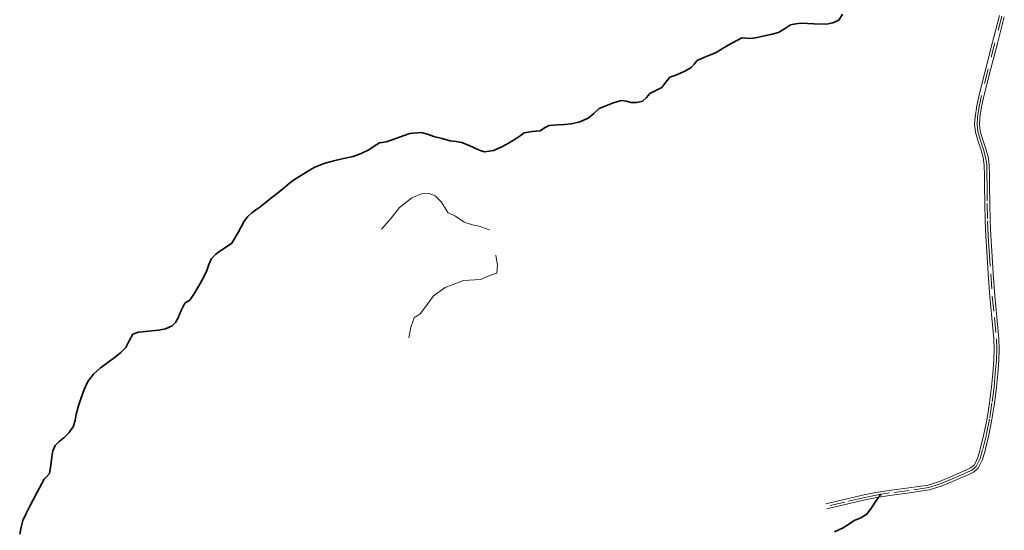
# Model space of a CAD drawing. Header units: metres. Extents: x 407555 to 411072, y 4571682 to 4574038.
# Tile 46 of 67: x 409588 to 409917, y 4572588 to 4572758. Entities that reach past the tile are written whole.
import ezdxf

# ---------------------------------------------------------------- set-up
doc = ezdxf.new("R2010")
doc.units = ezdxf.units.M
doc.header["$MEASUREMENT"] = 0
for name, pattern in [('bt5mv20_nopinta', [10, 5, -5]), ('bt5mv20_tapia', [17.375, 10, -2.75, 1.875, -2.75]), ('bt5mv20_tlin1', [7, 5.25, -1.75])]:
    doc.linetypes.add(name, pattern=pattern)
for name, color, linetype, lineweight in [('TAN01_LN', 7, 'Continuous', 15), ('VIA16_LN', 7, 'Continuous', 15), ('VIA19_LN', 7, 'Continuous', 15), ('VIA21_LN', 7, 'Continuous', 15), ('VIA23_LN', 7, 'Continuous', 15)]:
    doc.layers.add(name, color=color, linetype=linetype, lineweight=lineweight)

msp = doc.modelspace()

# ---------------------------------------------------------------- linework, layer by layer
at = {"layer": 'TAN01_LN', "color": 1, "linetype": 'bt5mv20_tapia', "lineweight": 15}
for points in [[(409708.66, 4572688.5, 550.17), (409711.85, 4572692.08, 550.08), (409714.69, 4572695.63, 549.65), (409718.83, 4572698.93, 549.1), (409722.01, 4572700.19, 548.71), (409724.57, 4572700.33, 548.32), (409726.57, 4572699.6, 548.14), (409728.57, 4572697.52, 548.14), (409730.82, 4572694.02, 548.14), (409733.42, 4572692.74, 547.94), (409736.28, 4572690.76, 547.74), (409739.07, 4572689.95, 547.82), (409741.25, 4572689.51, 547.89), (409744.68, 4572688.19, 548.28)], [(409746.81, 4572679.74, 549.11), (409747.44, 4572676.29, 549.19), (409747.15, 4572673.82, 549.19), (409744.85, 4572672.95, 549.06), (409741.72, 4572671.65, 549.06), (409736, 4572671.32, 549.08), (409729.94, 4572669.05, 549.44), (409725.99, 4572666.2, 549.58), (409723.65, 4572663, 549.65), (409721.6, 4572660.2, 549.6), (409719.55, 4572658.9, 549.39), (409718.44, 4572655.79, 549.25), (409717.79, 4572652.27, 549.18)]]:
    msp.add_polyline3d(points, dxfattribs=at)
at = {"layer": 'VIA16_LN', "color": 42, "linetype": 'bt5mv20_nopinta', "lineweight": 15}
msp.add_polyline3d([(409915.81, 4572759.49, 501.18), (409913.49, 4572750.62, 502.93), (409911.23, 4572741.83, 504.36), (409908.99, 4572733.01, 505.78), (409908.23, 4572729.4, 506.36), (409907.66, 4572725.75, 506.94), (409907.52, 4572723.37, 507.28), (409907.77, 4572721, 507.62), (409908.67, 4572717.98, 508.14), (409909.61, 4572715, 508.69), (409910.35, 4572712.48, 509.07), (409910.74, 4572709.89, 509.35), (409910.8, 4572706.39, 509.61), (409910.85, 4572702.88, 509.84), (409910.93, 4572697.05, 510.14), (409911.02, 4572691.23, 510.46), (409911.26, 4572686.16, 510.9), (409911.58, 4572681.09, 511.38), (409912.08, 4572673.6, 511.94), (409912.59, 4572666.11, 512.44), (409913.27, 4572659, 512.86), (409913.96, 4572651.89, 513.29), (409914.09, 4572648.31, 513.67), (409913.94, 4572644.74, 514.17), (409913.6, 4572640.29, 514.88), (409913.17, 4572635.84, 515.58), (409912.48, 4572630.48, 516.2), (409911.65, 4572625.12, 516.58), (409910.6, 4572619.96, 516.83), (409909.37, 4572614.83, 517.04), (409908.59, 4572611.98, 517.03), (409907.26, 4572609.31, 517.04), (409905.81, 4572608.13, 517.46), (409904.14, 4572607.3, 517.94), (409901.57, 4572606.2, 518.15), (409898.98, 4572605.12, 518.33), (409895.22, 4572603.56, 518.62), (409891.36, 4572602.29, 518.94), (409884.81, 4572601.34, 519.57), (409878.26, 4572600.49, 520.2), (409875.35, 4572600.04, 520.43), (409873.84, 4572599.81, 520.55), (409869.46, 4572598.92, 520.78), (409863.31, 4572597.47, 521.04), (409857.15, 4572596.01, 521.3)], dxfattribs=at)
at = {"layer": 'VIA19_LN', "color": 7, "linetype": 'Continuous', "lineweight": 15}
for points in [[(409856.96, 4572596.81, 521.3), (409863.12, 4572598.27, 521.04), (409869.28, 4572599.73, 520.78), (409873.7, 4572600.62, 520.55), (409878.14, 4572601.31, 520.2), (409884.7, 4572602.15, 519.57), (409891.17, 4572603.1, 518.94), (409894.94, 4572604.33, 518.62), (409898.66, 4572605.88, 518.33), (409901.25, 4572606.96, 518.15), (409903.79, 4572608.05, 517.94), (409905.36, 4572608.82, 517.46), (409906.6, 4572609.84, 517.04), (409907.81, 4572612.27, 517.03), (409908.57, 4572615.04, 517.04), (409909.8, 4572620.14, 516.83), (409910.84, 4572625.27, 516.58), (409911.67, 4572630.6, 516.2), (409912.35, 4572635.93, 515.58), (409912.78, 4572640.36, 514.88), (409913.12, 4572644.79, 514.17), (409913.26, 4572648.31, 513.67), (409913.14, 4572651.84, 513.29), (409912.45, 4572658.92, 512.86), (409911.77, 4572666.04, 512.44), (409911.26, 4572673.54, 511.94), (409910.76, 4572681.04, 511.38), (409910.43, 4572686.11, 510.9), (409910.2, 4572691.2, 510.46), (409910.1, 4572697.04, 510.14), (409910.03, 4572702.87, 509.84), (409909.97, 4572706.37, 509.61), (409909.92, 4572709.82, 509.35), (409909.55, 4572712.3, 509.07), (409908.82, 4572714.76, 508.69), (409907.89, 4572717.74, 508.14), (409906.96, 4572720.84, 507.62), (409906.69, 4572723.35, 507.28), (409906.84, 4572725.84, 506.94), (409907.42, 4572729.55, 506.36), (409908.19, 4572733.2, 505.78), (409910.43, 4572742.04, 504.36), (409912.69, 4572750.83, 502.93), (409915.01, 4572759.72, 501.18)], [(409857.34, 4572595.21, 521.3), (409863.49, 4572596.66, 521.04), (409869.64, 4572598.11, 520.78), (409873.99, 4572599, 520.55), (409874.71, 4572599.11, 520.49), (409878.38, 4572599.67, 520.2), (409884.93, 4572600.52, 519.57), (409891.55, 4572601.48, 518.94), (409895.51, 4572602.79, 518.62), (409899.3, 4572604.36, 518.33), (409901.89, 4572605.44, 518.15), (409904.49, 4572606.55, 517.94), (409906.26, 4572607.43, 517.46), (409907.92, 4572608.78, 517.04), (409909.36, 4572611.68, 517.03), (409910.17, 4572614.62, 517.04), (409911.41, 4572619.78, 516.83), (409912.46, 4572624.97, 516.58), (409913.3, 4572630.37, 516.2), (409913.99, 4572635.75, 515.58), (409914.42, 4572640.22, 514.88), (409914.76, 4572644.69, 514.17), (409914.91, 4572648.31, 513.67), (409914.78, 4572651.94, 513.29), (409914.09, 4572659.08, 512.86), (409913.41, 4572666.18, 512.44), (409912.9, 4572673.66, 511.94), (409912.4, 4572681.14, 511.38), (409912.08, 4572686.2, 510.9), (409911.84, 4572691.26, 510.46), (409911.75, 4572697.07, 510.14), (409911.67, 4572702.89, 509.84), (409911.62, 4572706.4, 509.61), (409911.56, 4572709.96, 509.35), (409911.16, 4572712.66, 509.07), (409910.4, 4572715.24, 508.69), (409909.46, 4572718.23, 508.14), (409908.58, 4572721.16, 507.62), (409908.34, 4572723.39, 507.28), (409908.48, 4572725.66, 506.94), (409909.04, 4572729.25, 506.36), (409909.79, 4572732.82, 505.78), (409912.03, 4572741.63, 504.36), (409914.29, 4572750.41, 502.93), (409916.6, 4572759.27, 501.18)]]:
    msp.add_polyline3d(points, dxfattribs=at)
at = {"layer": 'VIA21_LN', "color": 2, "linetype": 'bt5mv20_tlin1', "lineweight": 35}
for points in [[(409862.56, 4572760.16, 515.48), (409861.41, 4572758.16, 516.26), (409859.39, 4572757.23, 516.76), (409857.26, 4572756.8, 517.22), (409853.03, 4572756.95, 518.08), (409848.8, 4572757.11, 518.94), (409847.01, 4572756.96, 519.31), (409845.24, 4572756.6, 519.72), (409843.18, 4572755.3, 520.4), (409841.17, 4572754.04, 521.12), (409838.6, 4572753.37, 521.86), (409835.96, 4572752.76, 522.53), (409834.04, 4572752.36, 522.81), (409832.11, 4572752, 523.03), (409830.53, 4572752.18, 523.3), (409828.96, 4572752.23, 523.61), (409824.43, 4572749.86, 525), (409820.17, 4572747.27, 526.44), (409817.11, 4572746.02, 527.06), (409814.07, 4572744.7, 527.75), (409813.07, 4572743.52, 528.22), (409812.09, 4572742.32, 528.7), (409809.93, 4572741.15, 529.43), (409807.67, 4572740.11, 530.13), (409806.29, 4572739.62, 530.4), (409804.92, 4572739.11, 530.68), (409803.55, 4572737.46, 531.31), (409802.29, 4572735.65, 531.94), (409800.26, 4572734.67, 532.58), (409798.22, 4572733.73, 533.22), (409797.12, 4572732.38, 533.64), (409795.85, 4572731.12, 533.92), (409793.96, 4572730.67, 534.11), (409792.07, 4572730.68, 534.29), (409790.39, 4572731.11, 534.44), (409788.73, 4572731.34, 534.6), (409787.25, 4572730.96, 534.92), (409785.79, 4572730.45, 535.31), (409783.56, 4572729.61, 535.72), (409781.37, 4572728.66, 536.14), (409779.51, 4572727.07, 536.88), (409777.67, 4572725.43, 537.62), (409774.94, 4572724.21, 538.18), (409772.05, 4572723.55, 538.61), (409769.78, 4572723.37, 538.8), (409767.52, 4572723.21, 539.03), (409766.06, 4572723.14, 539.31), (409764.62, 4572723.06, 539.58), (409763.1, 4572722.25, 539.83), (409761.65, 4572721.23, 540.09), (409758.94, 4572721.04, 540.48), (409756.31, 4572720.61, 540.88), (409754.95, 4572719.63, 541.18), (409753.61, 4572718.64, 541.52), (409751.31, 4572717.24, 542.2), (409748.85, 4572715.91, 542.84), (409746.02, 4572714.65, 543.26)], [(409746.02, 4572714.65, 543.26), (409743.18, 4572714.25, 543.66), (409742, 4572714.55, 543.87), (409740.82, 4572715, 544.06), (409738.15, 4572716.22, 544.28), (409735.47, 4572717.31, 544.46), (409733.56, 4572717.64, 544.6), (409731.64, 4572717.93, 544.8), (409728.86, 4572718.66, 545.21), (409726.1, 4572719.41, 545.64), (409724.03, 4572720.11, 545.94), (409721.97, 4572720.7, 546.25), (409718.14, 4572720.31, 546.83), (409714.31, 4572719.01, 547.45), (409712.24, 4572718.27, 547.88), (409710.19, 4572717.55, 548.41), (409708.01, 4572717.25, 549.03), (409706.19, 4572716.13, 549.55), (409704.42, 4572714.93, 550.02), (409701.86, 4572713.73, 550.59), (409699.2, 4572712.73, 551.1), (409696, 4572711.97, 551.64), (409692.79, 4572711.24, 552.17), (409689.4, 4572710.32, 552.79), (409686.17, 4572708.97, 553.39), (409684.33, 4572707.88, 553.69), (409682.5, 4572706.79, 553.97), (409681.03, 4572705.92, 554.24), (409679.58, 4572705.05, 554.49), (409677.97, 4572703.81, 554.63), (409676.4, 4572702.45, 554.71), (409673.95, 4572700.51, 555), (409671.49, 4572698.56, 555.25), (409669.76, 4572697.18, 555.19), (409668.02, 4572695.8, 555.1), (409666.68, 4572694.85, 555.12), (409665.33, 4572693.9, 555.14), (409663.98, 4572692.57, 555.11), (409662.79, 4572691.08, 555.05), (409660.86, 4572687.33, 554.8), (409658.69, 4572683.78, 554.57), (409656.89, 4572682.53, 554.54), (409655.02, 4572681.38, 554.53), (409653.35, 4572680.17, 554.49), (409651.9, 4572678.7, 554.42), (409651.07, 4572676.72, 554.17), (409650.39, 4572674.7, 553.92), (409649.08, 4572672.1, 553.84), (409647.72, 4572669.52, 553.76), (409646.28, 4572667.11, 553.65), (409644.69, 4572664.82, 553.55), (409643.06, 4572663.83, 553.59), (409641.84, 4572661.28, 553.43), (409640.71, 4572658.65, 553.26), (409639.88, 4572657.34, 553.23), (409638.76, 4572656.22, 553.26), (409636.52, 4572655.22, 553.37), (409634.17, 4572654.74, 553.49), (409630.87, 4572654.43, 553.68), (409627.57, 4572654.12, 553.8), (409625.68, 4572653.39, 553.8), (409624.43, 4572651.23, 553.8), (409623.34, 4572649.01, 553.8), (409621.63, 4572647.38, 553.81), (409619.83, 4572645.84, 553.82), (409617.35, 4572644.01, 553.82), (409614.88, 4572642.17, 553.82), (409612.56, 4572640.14, 553.95), (409610.68, 4572637.71, 554.07), (409609.43, 4572635, 554.07), (409608.44, 4572632.21, 554.07), (409607.56, 4572629.49, 554.07), (409606.72, 4572626.76, 554.08), (409606.36, 4572624.73, 554.18), (409605.87, 4572622.73, 554.34), (409604.4, 4572620.64, 554.59), (409602.57, 4572618.83, 554.77), (409601.1, 4572617.65, 554.8), (409599.74, 4572616.32, 554.82), (409598.99, 4572614.5, 554.84), (409598.58, 4572612.59, 554.87), (409598.32, 4572609.77, 554.95), (409597.84, 4572607, 555.09), (409596.98, 4572606.02, 555.21), (409596.06, 4572605.09, 555.33), (409593.59, 4572600.49, 555.45), (409591.16, 4572595.85, 555.57), (409590.02, 4572593.6, 555.69), (409588.9, 4572591.34, 555.81), (409588.39, 4572589.03, 555.92), (409587.88, 4572586.71, 556.03)], [(409874.71, 4572599.11, 520.49), (409874.54, 4572598.87, 520.35), (409873.72, 4572597.7, 520.26), (409872.22, 4572595.54, 520.11), (409870.65, 4572593.42, 519.97), (409868.7, 4572592.24, 519.84), (409866.51, 4572591.36, 519.72), (409864.58, 4572590, 519.64), (409862.59, 4572588.74, 519.62), (409859.95, 4572587.55, 519.62)]]:
    msp.add_polyline3d(points, dxfattribs=at)
at = {"layer": 'VIA23_LN', "color": 42, "linetype": 'bt5mv20_nopinta', "lineweight": 35}
msp.add_polyline3d([(409875.35, 4572600.04, 520.43), (409874.71, 4572599.11, 520.49)], dxfattribs=at)

doc.saveas('drawing.dxf')
